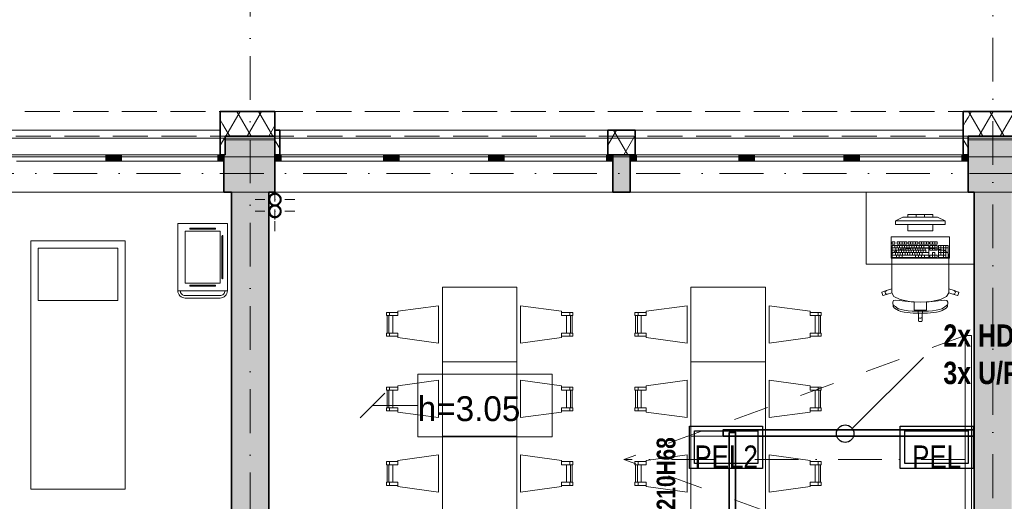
# Model space of a CAD drawing. Header units: millimetres. Extents: x 82175 to 237000, y 24756 to 471700.
# Tile 11 of 256: x 99455 to 107382, y 102371 to 106247. Entities that reach past the tile are written whole.
import ezdxf
from ezdxf.lldxf.tags import DXFTag

# ---------------------------------------------------------------- set-up
doc = ezdxf.new("R2010")
doc.units = ezdxf.units.MM
for name, pattern in [('Krawędzie ukryte', [3.912222, 2.822222, -1.09]), ('Kropki i Kreski', [6.702778, 3.527778, -1.763889, 0, -1.411111]), ('Przerywana', [5.644444, 2.822222, -2.822222])]:
    doc.linetypes.add(name, pattern=pattern)
for name, color, linetype, lineweight in [('!! kanał podpoaraperowy z gniazdami', 6, 'Continuous', 35), ('#_EL - opis', 7, 'Continuous', 20), ('\xa0♦EL - Gniazda', 1, 'Continuous', 35), ('\xa0♦IT - HDMI', 1, 'Continuous', 35), ('\xa0♦IT - opis', 3, 'SOLID', 30)]:
    doc.layers.add(name, color=color, linetype=linetype, lineweight=lineweight)
for name, color, linetype in [('#EL - Teletechnika', 3, 'Continuous'), ('- A - ocieplenie', 8, 'Continuous'), ('2D - Ogólne', 8, 'Continuous'), ('Konstrukcja - Siatka mod', 8, 'Continuous'), ('Konstrukcja - Stropy', 8, 'Continuous'), ('Konstrukcja - Ściany nośne wew..P', 8, 'Continuous'), ('Konstrukcja - Ściany zewnętrzne', 8, 'Continuous'), ('Okna Archicada', 8, 'Continuous'), ('Opisy - Etykiety', 8, 'Continuous'), ('PIONY INST', 8, 'Continuous'), ('Wnętrze - Umeblowanie', 8, 'Continuous')]:
    doc.layers.add(name, color=color, linetype=linetype)
doc.styles.add('OP_100', font='ARIALN.TTF', dxfattribs={"width": 0.8, "height": 20})
doc.styles.get("Standard").update_dxf_attribs({"font": 'arial.ttf'})
doc.styles.add('STYL_AUTOMATYCZNY_5', font='txt')
tags = doc.linetypes.add('SOLID', pattern=[10, 10, 0]).pattern_tags.tags
tags[6:7] = [DXFTag(74, 4), DXFTag(75, 0), DXFTag(340, '0'), DXFTag(46, 0.0), DXFTag(50, 0.0), DXFTag(44, 0.0), DXFTag(45, 0.0)]
tags[4:5] = [DXFTag(74, 4), DXFTag(75, 0), DXFTag(340, '0'), DXFTag(46, 0.0), DXFTag(50, 0.0), DXFTag(44, 0.0), DXFTag(45, 0.0)]
pattern_1 = [(60, (-135208.59, 381186.62), (-129.90381, 75), []), (120, (-135208.59, 381186.62), (129.90381, 75), [])]

# ---------------------------------------------------------------- blocks, each defined once
blk = doc.blocks.new('PEl 2')
at = {"layer": '#EL - Teletechnika', "color": 1, "lineweight": 30}
blk.add_lwpolyline([(53978.4, 11970.9), (53390.4, 11970.9), (53390.4, 12311.9), (53978.4, 12311.9)], close=True, dxfattribs=at)
at = {"layer": '#EL - Teletechnika', "color": 7, "lineweight": 30}
blk.add_lwpolyline([(53939, 12010.2), (53429.7, 12010.2), (53429.7, 12272.5), (53939, 12272.5)], close=True, dxfattribs=at)
at = {"layer": '#EL - Teletechnika', "color": 1, "insert": (53684.4, 12064.5), "char_height": 20.791, "attachment_point": 5, "line_spacing_factor": 0.4}
blk.add_mtext('\\fArial Narrow|b0|i0;{\\H8.7679950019x;\\A1;PEL}\\A1;\\fTahoma|b1|i0|c238;\\P', dxfattribs=at)
blk = doc.blocks.new('dws')
at = {"layer": '#EL - Teletechnika', "color": 1, "lineweight": 30}
blk.add_lwpolyline([(294, 0), (-294, 0), (-294, 341), (294, 341)], close=True, dxfattribs=at)
at = {"layer": '#EL - Teletechnika', "color": 7, "lineweight": 30}
blk.add_lwpolyline([(254.6, 39.3), (-254.6, 39.3), (-254.6, 301.7), (254.6, 301.7)], close=True, dxfattribs=at)
at = {"layer": '#EL - Teletechnika', "color": 1, "insert": (0, 93.7), "char_height": 20.791, "attachment_point": 5, "line_spacing_factor": 0.4}
blk.add_mtext('\\fArial Narrow|b0|i0;{\\H8.7679950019x;\\A1;PEL2}\\A1;\\fTahoma|b1|i0|c238;\\P', dxfattribs=at)

msp = doc.modelspace()

# ---------------------------------------------------------------- hatches: boundary and pattern name
at = {"layer": '- A - ocieplenie', "linetype": 'Continuous', "lineweight": 13}
h = msp.add_hatch(dxfattribs=at)
h.set_pattern_fill('Izolacja_miękka_0006', color=8, style=0, pattern_type=2)
h.set_pattern_definition(pattern_1)
h.paths.add_polyline_path([(101070, 105358.9), (101100, 105358.9), (101070, 105508.9)])
h = msp.add_hatch(dxfattribs=at)
h.set_pattern_fill('Izolacja_miękka_0006', color=8, style=0, pattern_type=2)
h.set_pattern_definition(pattern_1)
h.paths.add_polyline_path([(101070, 105508.9), (101110, 105308.9), (101110, 105508.9)])
h = msp.add_hatch(dxfattribs=at)
h.set_pattern_fill('Izolacja_miękka_0006', color=8, style=0, pattern_type=2)
h.set_pattern_definition(pattern_1)
h.paths.add_polyline_path([(101110, 105308.9), (101510, 105308.9), (101510, 105508.9), (101110, 105508.9)])
h = msp.add_hatch(dxfattribs=at)
h.set_pattern_fill('Izolacja_miękka_0006', color=8, style=0, pattern_type=2)
h.set_pattern_definition(pattern_1)
h.paths.add_polyline_path([(107050, 105358.9), (107080, 105358.9), (107050, 105508.9)])
h = msp.add_hatch(dxfattribs=at)
h.set_pattern_fill('Izolacja_miękka_0006', color=8, style=0, pattern_type=2)
h.set_pattern_definition(pattern_1)
h.paths.add_polyline_path([(107050, 105508.9), (107090, 105308.9), (107090, 105508.9)])
h = msp.add_hatch(dxfattribs=at)
h.set_pattern_fill('Izolacja_miękka_0006', color=8, style=0, pattern_type=2)
h.set_pattern_definition(pattern_1)
h.paths.add_polyline_path([(107490, 105508.9), (107090, 105508.9), (107090, 105308.9), (107490, 105308.9)])
h = msp.add_hatch(dxfattribs=at)
h.set_pattern_fill('Izolacja_miękka_0006', color=8, style=0, pattern_type=2)
h.set_pattern_definition(pattern_1)
h.paths.add_polyline_path([(101070, 105358.9), (101110, 105158.9), (101110, 105308.9), (101100, 105358.9)])
h = msp.add_hatch(dxfattribs=at)
h.set_pattern_fill('Izolacja_miękka_0006', color=8, style=0, pattern_type=2)
h.set_pattern_definition(pattern_1)
h.paths.add_polyline_path([(101070, 105158.9), (101110, 105158.9), (101070, 105358.9)])
h = msp.add_hatch(dxfattribs=at)
h.set_pattern_fill('Izolacja_miękka_0006', color=8, style=0, pattern_type=2)
h.set_pattern_definition(pattern_1)
h.paths.add_polyline_path([(101510, 105158.9), (101550, 105158.9), (101550, 105358.9), (101510, 105358.9)])
h = msp.add_hatch(dxfattribs=at)
h.set_pattern_fill('Izolacja_miękka_0006', color=8, style=0, pattern_type=2)
h.set_pattern_definition(pattern_1)
h.paths.add_polyline_path([(104190, 105358.9), (104190, 105158.9), (104410, 105158.9), (104410, 105358.9)])
h = msp.add_hatch(dxfattribs=at)
h.set_pattern_fill('Izolacja_miękka_0006', color=8, style=0, pattern_type=2)
h.set_pattern_definition(pattern_1)
h.paths.add_polyline_path([(107050, 105358.9), (107090, 105158.9), (107090, 105308.9), (107080, 105358.9)])
h = msp.add_hatch(dxfattribs=at)
h.set_pattern_fill('Izolacja_miękka_0006', color=8, style=0, pattern_type=2)
h.set_pattern_definition(pattern_1)
h.paths.add_polyline_path([(107050, 105158.9), (107090, 105158.9), (107050, 105358.9)])
at = {"layer": 'Konstrukcja - Ściany nośne wew..P', "linetype": 'Continuous', "lineweight": 13}
for points in [[(101160, 104858.9), (101160, 100765.7), (101460, 100765.7), (101460, 104858.9)], [(107140, 104858.9), (107140, 101924.9), (107440, 101924.9), (107440, 104858.9)]]:
    msp.add_hatch(color=8, dxfattribs=at).paths.add_polyline_path(points)
at = {"layer": 'Konstrukcja - Ściany zewnętrzne', "linetype": 'Continuous', "lineweight": 13}
for points in [[(101110, 105278.9), (101110, 105158.9), (101510, 105158.9), (101510, 105278.9)], [(107090, 105278.9), (107090, 105158.9), (107490, 105158.9), (107490, 105278.9)], [(101100, 105158.9), (101100, 104858.9), (101510, 104858.9), (101510, 105158.9)], [(104230, 105158.9), (104230, 104858.9), (104370, 104858.9), (104370, 105158.9)], [(107090, 105158.9), (107090, 104858.9), (107475, 104858.9), (107475, 105158.9)]]:
    msp.add_hatch(color=8, dxfattribs=at).paths.add_polyline_path(points)
at = {"layer": 'Okna Archicada', "linetype": 'Continuous', "lineweight": 13}
for points in [[(100225, 105158.9), (100150, 105158.9), (100150, 105108.9), (100225, 105108.9)], [(100225, 105108.9), (100275, 105108.9), (100275, 105158.9), (100225, 105158.9)], [(101100, 105158.9), (101050, 105158.9), (101050, 105108.9), (101100, 105108.9)], [(101510, 105108.9), (101560, 105108.9), (101560, 105158.9), (101510, 105158.9)], [(102435, 105158.9), (102385, 105158.9), (102385, 105108.9), (102435, 105108.9)], [(102435, 105108.9), (102510, 105108.9), (102510, 105158.9), (102435, 105158.9)], [(103305, 105158.9), (103230, 105158.9), (103230, 105108.9), (103305, 105108.9)], [(103305, 105108.9), (103355, 105108.9), (103355, 105158.9), (103305, 105158.9)], [(104230, 105158.9), (104180, 105158.9), (104180, 105108.9), (104230, 105108.9)], [(104370, 105108.9), (104420, 105108.9), (104420, 105158.9), (104370, 105158.9)], [(105295, 105158.9), (105245, 105158.9), (105245, 105108.9), (105295, 105108.9)], [(105295, 105108.9), (105370, 105108.9), (105370, 105158.9), (105295, 105158.9)], [(106165, 105158.9), (106090, 105158.9), (106090, 105108.9), (106165, 105108.9)], [(106165, 105108.9), (106215, 105108.9), (106215, 105158.9), (106165, 105158.9)], [(107090, 105158.9), (107040, 105158.9), (107040, 105108.9), (107090, 105108.9)]]:
    msp.add_hatch(color=8, dxfattribs=at).paths.add_polyline_path(points)
at = {"layer": 'PIONY INST', "linetype": 'Continuous', "lineweight": 13}
h = msp.add_hatch(color=8, dxfattribs=at)
h.paths.add_polyline_path([(101460, 104799.6, 0.414214), (101510, 104749.6, 0.414214), (101560, 104799.6, 0.414214), (101510, 104849.6, 0.414214)])
h.paths.add_polyline_path([(101510, 104754.6, -1), (101510, 104844.6, -1)], flags=0)
h = msp.add_hatch(color=8, dxfattribs=at)
h.paths.add_polyline_path([(101460, 104704.6, 0.414214), (101510, 104654.6, 0.414214), (101560, 104704.6, 0.414214), (101510, 104754.6, 0.414214)])
h.paths.add_polyline_path([(101510, 104659.6, -1), (101510, 104749.6, -1)], flags=0)

# ---------------------------------------------------------------- linework, layer by layer
at = {"layer": '!! kanał podpoaraperowy z gniazdami'}
for points in [[(107139.2, 102945.5), (105118, 102945.5), (105118, 102895.5), (107139.2, 102895.5)], [(105168, 102925.9), (105168, 99895.5), (105218, 99895.5), (105218, 102925.9)]]:
    msp.add_lwpolyline(points, close=True, dxfattribs=at)
at = {"layer": '- A - ocieplenie', "color": 8, "linetype": 'Continuous', "lineweight": 35, "ltscale": 100}
for p, q in [((101070, 105208.9), (101070, 105358.9)), ((101550, 105358.9), (101550, 105308.9)), ((104190, 105358.9), (104190, 105308.9)), ((104410, 105358.9), (104410, 105308.9)), ((107050, 105358.9), (107050, 105308.9)), ((101550, 105308.9), (101550, 105158.9)), ((104190, 105308.9), (104190, 105158.9)), ((104410, 105308.9), (104410, 105158.9)), ((107050, 105308.9), (107050, 105158.9)), ((101070, 105158.9), (101070, 105208.9))]:
    msp.add_line(p, q, dxfattribs=at)
at = {"layer": '- A - ocieplenie', "color": 8, "linetype": 'Krawędzie ukryte', "lineweight": 20, "ltscale": 100, "flags": 128}
for points in [[(122860, 105508.9), (95120, 105508.9)], [(95120, 105308.9), (113109.7, 105308.9)]]:
    msp.add_lwpolyline(points, dxfattribs=at)
at = {"layer": '- A - ocieplenie', "color": 8, "linetype": 'Continuous', "lineweight": 35, "ltscale": 100, "flags": 128}
for points in [[(101070, 105508.9), (101070, 105358.9)], [(101510, 105508.9), (101070, 105508.9)], [(101510, 105308.9), (101510, 105508.9)], [(107050, 105508.9), (107050, 105358.9)], [(107530, 105508.9), (107050, 105508.9)], [(101550, 105358.9), (101510, 105358.9)], [(101510, 105358.9), (101510, 105158.9)], [(104410, 105358.9), (104190, 105358.9)], [(101110, 105158.9), (101110, 105308.9)], [(101110, 105308.9), (101510, 105308.9)], [(107090, 105158.9), (107090, 105308.9)], [(107090, 105308.9), (107490, 105308.9)], [(101070, 105158.9), (101110, 105158.9)], [(101510, 105158.9), (101550, 105158.9)], [(104190, 105158.9), (104410, 105158.9)], [(107050, 105158.9), (107090, 105158.9)]]:
    msp.add_lwpolyline(points, dxfattribs=at)
at = {"layer": '2D - Ogólne', "color": 8, "linetype": 'Przerywana', "lineweight": 15, "ltscale": 100}
for p in [(107066.4, 103706.4), (107066.4, 101706.4)]:
    msp.add_line(p, (104318.9, 102706.4), dxfattribs=at)
at = {"layer": '2D - Ogólne', "color": 8, "linetype": 'Kropki i Kreski', "lineweight": 15, "ltscale": 100}
msp.add_line((107066.2, 102706.4), (104318.9, 102706.4), dxfattribs=at)
at = {"layer": 'Konstrukcja - Siatka mod', "color": 8, "linetype": 'Kropki i Kreski', "lineweight": 13, "ltscale": 100}
for p, q in [((101310, 107964.8), (101310, 91000)), ((107290, 91000), (107290, 107964.8)), ((93022.5, 105008.9), (122467, 105008.9))]:
    msp.add_line(p, q, dxfattribs=at)
at = {"layer": 'Konstrukcja - Stropy', "color": 8, "linetype": 'Continuous', "lineweight": 13, "ltscale": 100, "flags": 128}
msp.add_lwpolyline([(107140, 97428.9), (110440, 97428.9), (110440, 92404.9), (122460, 92378.9), (122510, 104858.9), (95470, 104858.9), (95470, 92228.9), (107140, 92228.9)], close=True, dxfattribs=at)
at = {"layer": 'Konstrukcja - Ściany nośne wew..P', "color": 8, "linetype": 'Continuous', "lineweight": 35, "ltscale": 100, "flags": 128}
for points in [[(101160, 104858.9), (101160, 100765.7)], [(101460, 100765.7), (101460, 104858.9)], [(107140, 104858.9), (107140, 101924.9)]]:
    msp.add_lwpolyline(points, dxfattribs=at)
at = {"layer": 'Konstrukcja - Ściany zewnętrzne', "color": 8, "linetype": 'Continuous', "lineweight": 35, "ltscale": 100}
for p, q in [((101100, 105158.9), (101100, 105108.9)), ((101100, 105108.9), (101100, 104858.9)), ((101510, 105158.9), (101510, 105108.9)), ((101510, 105108.9), (101510, 104858.9)), ((104230, 105158.9), (104230, 105108.9)), ((104230, 105108.9), (104230, 104858.9)), ((104370, 105158.9), (104370, 105108.9)), ((104370, 105108.9), (104370, 104858.9)), ((107090, 105158.9), (107090, 105108.9)), ((107090, 105108.9), (107090, 104858.9))]:
    msp.add_line(p, q, dxfattribs=at)
at = {"layer": 'Konstrukcja - Ściany zewnętrzne', "color": 8, "linetype": 'Continuous', "lineweight": 13, "ltscale": 100, "flags": 128}
msp.add_lwpolyline([(95320, 105293.9), (95320, 105143.9), (122280, 105143.9), (122280, 105293.9)], close=True, dxfattribs=at)
for points in [[(101510, 105158.9), (101510, 105278.9), (101110, 105278.9), (101110, 105158.9)], [(107490, 105158.9), (107490, 105278.9), (107090, 105278.9), (107090, 105158.9)]]:
    msp.add_lwpolyline(points, dxfattribs=at)
at = {"layer": 'Konstrukcja - Ściany zewnętrzne', "color": 8, "linetype": 'Continuous', "lineweight": 35, "ltscale": 100, "flags": 128}
for points in [[(101110, 105158.9), (101100, 105158.9)], [(104370, 105158.9), (104230, 105158.9)], [(101100, 104858.9), (101160, 104858.9)], [(101460, 104858.9), (101510, 104858.9)], [(104230, 104858.9), (104370, 104858.9)], [(107090, 104858.9), (107140, 104858.9)]]:
    msp.add_lwpolyline(points, dxfattribs=at)
at = {"layer": 'Okna Archicada', "color": 8, "linetype": 'Continuous', "lineweight": 13, "ltscale": 100}
for p, q in [((101070, 105358.9), (98510, 105358.9)), ((101550, 105358.9), (104190, 105358.9)), ((104410, 105358.9), (107050, 105358.9)), ((98480, 105158.9), (101100, 105158.9)), ((101070, 105158.9), (98510, 105158.9)), ((100150, 105158.9), (99430, 105158.9)), ((99430, 105108.9), (100150, 105108.9)), ((100225, 105158.9), (100150, 105158.9)), ((100150, 105158.9), (100150, 105108.9)), ((100150, 105108.9), (100225, 105108.9)), ((100275, 105158.9), (100225, 105158.9)), ((100225, 105108.9), (100275, 105108.9)), ((100275, 105108.9), (100275, 105158.9)), ((101050, 105158.9), (100275, 105158.9)), ((100275, 105108.9), (101050, 105108.9)), ((101100, 105158.9), (101050, 105158.9)), ((101050, 105158.9), (101050, 105108.9)), ((101050, 105108.9), (101100, 105108.9)), ((101510, 105158.9), (104230, 105158.9)), ((101560, 105158.9), (101510, 105158.9)), ((101510, 105108.9), (101560, 105108.9)), ((101550, 105158.9), (104190, 105158.9)), ((101560, 105108.9), (101560, 105158.9)), ((102385, 105158.9), (101560, 105158.9)), ((101560, 105108.9), (102385, 105108.9)), ((102435, 105158.9), (102385, 105158.9)), ((102385, 105158.9), (102385, 105108.9)), ((102385, 105108.9), (102435, 105108.9)), ((102510, 105158.9), (102435, 105158.9)), ((102435, 105108.9), (102510, 105108.9)), ((102510, 105108.9), (102510, 105158.9)), ((103230, 105158.9), (102510, 105158.9)), ((102510, 105108.9), (103230, 105108.9)), ((103305, 105158.9), (103230, 105158.9)), ((103230, 105158.9), (103230, 105108.9)), ((103230, 105108.9), (103305, 105108.9)), ((103355, 105158.9), (103305, 105158.9)), ((103305, 105108.9), (103355, 105108.9)), ((103355, 105108.9), (103355, 105158.9)), ((104180, 105158.9), (103355, 105158.9)), ((103355, 105108.9), (104180, 105108.9)), ((104230, 105158.9), (104180, 105158.9)), ((104180, 105158.9), (104180, 105108.9)), ((104180, 105108.9), (104230, 105108.9)), ((104370, 105158.9), (107090, 105158.9)), ((104420, 105158.9), (104370, 105158.9)), ((104370, 105108.9), (104420, 105108.9)), ((104410, 105158.9), (107050, 105158.9)), ((104420, 105108.9), (104420, 105158.9)), ((105245, 105158.9), (104420, 105158.9)), ((104420, 105108.9), (105245, 105108.9)), ((105295, 105158.9), (105245, 105158.9)), ((105245, 105158.9), (105245, 105108.9)), ((105245, 105108.9), (105295, 105108.9)), ((105370, 105158.9), (105295, 105158.9)), ((105295, 105108.9), (105370, 105108.9)), ((105370, 105108.9), (105370, 105158.9)), ((106090, 105158.9), (105370, 105158.9)), ((105370, 105108.9), (106090, 105108.9)), ((106165, 105158.9), (106090, 105158.9)), ((106090, 105158.9), (106090, 105108.9)), ((106090, 105108.9), (106165, 105108.9)), ((106215, 105158.9), (106165, 105158.9)), ((106165, 105108.9), (106215, 105108.9)), ((106215, 105108.9), (106215, 105158.9)), ((107040, 105158.9), (106215, 105158.9)), ((106215, 105108.9), (107040, 105108.9)), ((107090, 105158.9), (107040, 105158.9)), ((107040, 105158.9), (107040, 105108.9)), ((107040, 105108.9), (107090, 105108.9)), ((98480, 104858.9), (101100, 104858.9)), ((101510, 104858.9), (104230, 104858.9)), ((104370, 104858.9), (107090, 104858.9))]:
    msp.add_line(p, q, dxfattribs=at)
at = {"layer": 'Okna Archicada', "color": 8, "linetype": 'Continuous', "lineweight": 35, "ltscale": 100}
for p, q in [((101070, 105208.9), (101070, 105358.9)), ((101550, 105358.9), (101550, 105308.9)), ((104190, 105358.9), (104190, 105308.9)), ((104410, 105358.9), (104410, 105308.9)), ((107050, 105358.9), (107050, 105308.9)), ((101550, 105308.9), (101550, 105158.9)), ((104190, 105308.9), (104190, 105158.9)), ((104410, 105308.9), (104410, 105158.9)), ((107050, 105308.9), (107050, 105158.9)), ((101070, 105158.9), (101070, 105208.9)), ((101100, 105158.9), (101100, 105108.9)), ((101100, 105158.9), (101100, 105108.9)), ((101100, 105108.9), (101100, 104858.9)), ((101510, 105158.9), (101510, 105108.9)), ((101510, 105158.9), (101510, 105108.9)), ((101510, 105108.9), (101510, 104858.9)), ((104230, 105158.9), (104230, 105108.9)), ((104230, 105158.9), (104230, 105108.9)), ((104230, 105108.9), (104230, 104858.9)), ((104370, 105158.9), (104370, 105108.9)), ((104370, 105158.9), (104370, 105108.9)), ((104370, 105108.9), (104370, 104858.9)), ((107090, 105158.9), (107090, 105108.9)), ((107090, 105158.9), (107090, 105108.9)), ((107090, 105108.9), (107090, 104858.9))]:
    msp.add_line(p, q, dxfattribs=at)
at = {"layer": 'Opisy - Etykiety', "color": 8, "linetype": 'Continuous', "lineweight": 13, "ltscale": 100}
for p, q in [((103741.8, 103395.3), (102660, 103395.3)), ((102660, 103395.3), (102660, 102889.3)), ((103741.8, 102889.3), (103741.8, 103395.3)), ((102395.9, 103242.3), (102195.9, 103042.3)), ((102295.9, 103142.3), (102660, 103142.3)), ((102660, 102889.3), (103741.8, 102889.3))]:
    msp.add_line(p, q, dxfattribs=at)
at = {"layer": 'PIONY INST', "color": 8, "linetype": 'Continuous', "lineweight": 0, "ltscale": 100}
for p, q in [((101510, 104879.6), (101510, 104959.6)), ((101430, 104799.6), (101350, 104799.6)), ((101510, 104784.6), (101510, 104864.6)), ((101590, 104799.6), (101670, 104799.6)), ((101510, 104719.6), (101510, 104639.6)), ((101430, 104704.6), (101350, 104704.6)), ((101590, 104704.6), (101670, 104704.6)), ((101510, 104624.6), (101510, 104544.6))]:
    msp.add_line(p, q, dxfattribs=at)
at = {"layer": 'PIONY INST', "color": 8, "linetype": 'Continuous', "lineweight": 25, "ltscale": 100, "flags": 128}
for points in [[(101460, 104799.6, 0.414214), (101510, 104749.6, 0.414214), (101560, 104799.6, 0.414214), (101510, 104849.6, 0.414214)], [(101460, 104704.6, 0.414214), (101510, 104654.6, 0.414214), (101560, 104704.6, 0.414214), (101510, 104754.6, 0.414214)]]:
    msp.add_lwpolyline(points, format="xyb", close=True, dxfattribs=at)
at = {"layer": 'PIONY INST', "color": 8, "linetype": 'Continuous', "lineweight": 35, "ltscale": 100, "flags": 128}
for points in [[(101510, 104754.6, -1), (101510, 104844.6, -1)], [(101510, 104659.6, -1), (101510, 104749.6, -1)]]:
    msp.add_lwpolyline(points, format="xyb", close=True, dxfattribs=at)
at = {"layer": 'PIONY INST', "color": 8, "linetype": 'Continuous', "lineweight": 0, "ltscale": 100}
for p in [(101510, 104799.6), (101510, 104704.6)]:
    msp.add_point(p, dxfattribs=at)
at = {"layer": 'Wnętrze - Umeblowanie', "color": 8, "linetype": 'Continuous', "lineweight": 13, "ltscale": 100}
for p, q in [((106505.1, 104628.7), (106565.1, 104658.7)), ((106905.1, 104628.7), (106505.1, 104628.7)), ((106505.1, 104628.7), (106505.1, 104598.7)), ((106565.1, 104658.7), (106845.1, 104658.7)), ((106805.1, 104678.7), (106605.1, 104678.7)), ((106605.1, 104678.7), (106605.1, 104658.7)), ((106605.1, 104658.7), (106805.1, 104658.7)), ((106671.8, 104658.7), (106671.8, 104678.7)), ((106738.4, 104658.7), (106738.4, 104678.7)), ((106805.1, 104658.7), (106805.1, 104678.7)), ((106905.1, 104628.7), (106845.1, 104658.7)), ((106905.1, 104598.7), (106905.1, 104628.7)), ((106505.1, 104598.7), (106905.1, 104598.7)), ((106805.1, 104598.7), (106605.1, 104598.7)), ((106605.1, 104598.7), (106605.1, 104548.7)), ((106805.1, 104548.7), (106805.1, 104598.7)), ((106605.1, 104548.7), (106805.1, 104548.7)), ((106499.5, 104459.6), (106479.9, 104459.6)), ((106479.9, 104459.6), (106479.9, 104440.2)), ((106479.9, 104440.2), (106499.5, 104440.2)), ((106773.6, 104430.5), (106479.9, 104430.5)), ((106479.9, 104430.5), (106479.9, 104333.5)), ((106479.9, 104411.1), (106773.6, 104411.1)), ((106479.9, 104391.7), (106749.1, 104391.7)), ((106499.5, 104440.2), (106499.5, 104459.6)), ((106499.5, 104411.1), (106499.5, 104430.5)), ((106509.3, 104391.7), (106509.3, 104411.1)), ((106555.2, 104399.5), (106509.3, 104388.8)), ((106514.1, 104372.3), (106514.1, 104391.7)), ((106597.4, 104459.6), (106519, 104459.6)), ((106519, 104459.6), (106519, 104440.2)), ((106519, 104440.2), (106597.4, 104440.2)), ((106519, 104411.1), (106519, 104430.5)), ((106528.8, 104391.7), (106528.8, 104411.1)), ((106533.7, 104372.3), (106533.7, 104391.7)), ((106538.6, 104440.2), (106538.6, 104459.6)), ((106538.6, 104411.1), (106538.6, 104430.5)), ((106548.4, 104391.7), (106548.4, 104411.1)), ((106553.3, 104372.3), (106553.3, 104391.7)), ((106624, 104406.7), (106555.2, 104399.5)), ((106558.2, 104440.2), (106558.2, 104459.6)), ((106558.2, 104411.1), (106558.2, 104430.5)), ((106568, 104391.7), (106568, 104411.1)), ((106572.9, 104372.3), (106572.9, 104391.7)), ((106577.8, 104440.2), (106577.8, 104459.6)), ((106577.8, 104411.1), (106577.8, 104430.5)), ((106587.6, 104391.7), (106587.6, 104411.1)), ((106592.5, 104372.3), (106592.5, 104391.7)), ((106597.4, 104440.2), (106597.4, 104459.6)), ((106597.4, 104411.1), (106597.4, 104430.5)), ((106685.5, 104459.6), (106607.2, 104459.6)), ((106607.2, 104459.6), (106607.2, 104440.2)), ((106607.2, 104440.2), (106685.5, 104440.2)), ((106607.2, 104391.7), (106607.2, 104411.1)), ((106612.1, 104372.3), (106612.1, 104391.7)), ((106617, 104411.1), (106617, 104430.5)), ((106625.1, 104406.8), (106624, 104406.7)), ((106705.1, 104409.2), (106625.1, 104406.8)), ((106626.8, 104440.2), (106626.8, 104459.6)), ((106626.8, 104391.7), (106626.8, 104411.1)), ((106631.6, 104372.3), (106631.6, 104391.7)), ((106636.5, 104411.1), (106636.5, 104430.5)), ((106646.3, 104440.2), (106646.3, 104459.6)), ((106646.3, 104391.7), (106646.3, 104411.1)), ((106651.2, 104372.3), (106651.2, 104391.7)), ((106656.1, 104411.1), (106656.1, 104430.5)), ((106665.9, 104440.2), (106665.9, 104459.6)), ((106665.9, 104391.7), (106665.9, 104411.1)), ((106670.8, 104372.3), (106670.8, 104391.7)), ((106675.7, 104411.1), (106675.7, 104430.5)), ((106685.5, 104440.2), (106685.5, 104459.6)), ((106685.5, 104391.7), (106685.5, 104411.1)), ((106690.4, 104372.3), (106690.4, 104391.7)), ((106773.6, 104459.6), (106695.3, 104459.6)), ((106695.3, 104459.6), (106695.3, 104440.2)), ((106695.3, 104440.2), (106773.6, 104440.2)), ((106695.3, 104411.1), (106695.3, 104430.5)), ((106705.1, 104391.7), (106705.1, 104411.1)), ((106705.1, 104409.2), (106785.1, 104406.8)), ((106710, 104372.3), (106710, 104391.7)), ((106714.9, 104440.2), (106714.9, 104459.6)), ((106714.9, 104411.1), (106714.9, 104430.5)), ((106724.7, 104391.7), (106724.7, 104411.1)), ((106729.6, 104372.3), (106729.6, 104391.7)), ((106734.5, 104440.2), (106734.5, 104459.6)), ((106734.5, 104411.1), (106734.5, 104430.5)), ((106744.3, 104391.7), (106744.3, 104411.1)), ((106749.1, 104372.3), (106749.1, 104391.7)), ((106754, 104440.2), (106754, 104459.6)), ((106773.6, 104440.2), (106773.6, 104459.6)), ((106773.6, 104333.5), (106773.6, 104430.5)), ((106842.2, 104459.6), (106783.4, 104459.6)), ((106783.4, 104459.6), (106783.4, 104440.2)), ((106783.4, 104440.2), (106842.2, 104440.2)), ((106842.2, 104430.5), (106783.4, 104430.5)), ((106783.4, 104430.5), (106783.4, 104391.7)), ((106783.4, 104411.1), (106842.2, 104411.1)), ((106783.4, 104391.7), (106842.2, 104391.7)), ((106785.1, 104406.8), (106786.2, 104406.7)), ((106786.2, 104406.7), (106854.9, 104399.5)), ((106803, 104440.2), (106803, 104459.6)), ((106803, 104391.7), (106803, 104430.5)), ((106822.6, 104440.2), (106822.6, 104459.6)), ((106822.6, 104391.7), (106822.6, 104430.5)), ((106842.2, 104440.2), (106842.2, 104459.6)), ((106842.2, 104391.7), (106842.2, 104430.5)), ((106930.3, 104430.5), (106852, 104430.5)), ((106852, 104430.5), (106852, 104333.5)), ((106852, 104411.1), (106930.3, 104411.1)), ((106852, 104391.7), (106910.7, 104391.7)), ((106854.9, 104399.5), (106900.9, 104388.8)), ((106871.5, 104352.9), (106871.5, 104430.5)), ((106891.1, 104333.5), (106891.1, 104430.5)), ((106910.7, 104333.5), (106910.7, 104430.5)), ((106930.3, 104333.5), (106930.3, 104430.5)), ((106480.4, 104366.8), (106475.8, 104358.2)), ((106475.8, 104358.2), (106475.8, 104327.2)), ((106475.8, 104327.2), (106475.8, 104291.1)), ((106479.9, 104372.3), (106773.6, 104372.3)), ((106479.9, 104352.9), (106773.6, 104352.9)), ((106479.9, 104333.5), (106773.6, 104333.5)), ((106507.2, 104388), (106480.4, 104366.8)), ((106504.4, 104352.9), (106504.4, 104372.3)), ((106509.3, 104388.8), (106507.2, 104388)), ((106514.1, 104333.5), (106514.1, 104352.9)), ((106523.9, 104352.9), (106523.9, 104372.3)), ((106536.2, 104333.5), (106536.2, 104352.9)), ((106543.5, 104352.9), (106543.5, 104372.3)), ((106558.2, 104333.5), (106558.2, 104352.9)), ((106563.1, 104352.9), (106563.1, 104372.3)), ((106582.7, 104352.9), (106582.7, 104372.3)), ((106602.3, 104352.9), (106602.3, 104372.3)), ((106621.9, 104352.9), (106621.9, 104372.3)), ((106641.4, 104352.9), (106641.4, 104372.3)), ((106661, 104352.9), (106661, 104372.3)), ((106665.9, 104333.5), (106665.9, 104352.9)), ((106680.6, 104352.9), (106680.6, 104372.3)), ((106690.4, 104333.5), (106690.4, 104352.9)), ((106700.2, 104352.9), (106700.2, 104372.3)), ((106714.9, 104333.5), (106714.9, 104352.9)), ((106719.8, 104352.9), (106719.8, 104372.3)), ((106739.4, 104333.5), (106739.4, 104352.9)), ((106803, 104352.9), (106783.4, 104352.9)), ((106783.4, 104352.9), (106783.4, 104333.5)), ((106783.4, 104333.5), (106842.2, 104333.5)), ((106822.6, 104372.3), (106803, 104372.3)), ((106803, 104372.3), (106803, 104352.9)), ((106803, 104333.5), (106803, 104352.9)), ((106803, 104352.9), (106822.6, 104352.9)), ((106822.6, 104352.9), (106822.6, 104372.3)), ((106842.2, 104352.9), (106822.6, 104352.9)), ((106822.6, 104333.5), (106822.6, 104352.9)), ((106842.2, 104333.5), (106842.2, 104352.9)), ((106852, 104372.3), (106930.3, 104372.3)), ((106852, 104352.9), (106910.7, 104352.9)), ((106852, 104333.5), (106930.3, 104333.5)), ((106900.9, 104388.8), (106903, 104388)), ((106903, 104388), (106929.8, 104366.8)), ((106929.8, 104366.8), (106934.4, 104358.2)), ((106934.4, 104358.2), (106934.4, 104327.2)), ((106934.4, 104327.2), (106934.4, 104291.1)), ((106475.8, 104291.1), (106475.8, 104082)), ((106934.4, 104291.1), (106934.4, 104082)), ((106475.8, 104082), (106432.4, 104066.3)), ((106475.8, 104047.7), (106475.8, 104082)), ((106934.4, 104047.7), (106934.4, 104082)), ((106934.4, 104082), (106977.7, 104066.3)), ((106397, 104054.9), (106395.1, 104051.1)), ((106395.1, 104051.1), (106402.5, 104028.4)), ((106432.4, 104066.3), (106397, 104054.9)), ((106402.5, 104028.4), (106406.4, 104026.4)), ((106406.4, 104026.4), (106441.8, 104037.8)), ((106423.6, 104058.9), (106422.1, 104053.2)), ((106422.1, 104053.2), (106422.7, 104047.4)), ((106422.7, 104047.4), (106425.6, 104042.3)), ((106427.3, 104063.4), (106423.6, 104058.9)), ((106425.6, 104042.3), (106430.2, 104038.7)), ((106432.4, 104066.3), (106427.3, 104063.4)), ((106430.2, 104038.7), (106435.9, 104037.2)), ((106435.9, 104037.2), (106441.8, 104037.8)), ((106441.8, 104037.8), (106475.9, 104047.5)), ((106475.8, 104047.7), (106475.9, 104047.5)), ((106475.9, 104047.5), (106493.3, 104019.7)), ((106493.3, 104019.7), (106543, 103995.9)), ((106543, 103995.9), (106617.3, 103980)), ((106867.2, 103995.9), (106792.8, 103980)), ((106916.9, 104019.7), (106867.2, 103995.9)), ((106934.2, 104047.5), (106916.9, 104019.7)), ((106934.4, 104047.7), (106934.2, 104047.5)), ((106968.4, 104037.8), (106934.2, 104047.5)), ((106974.3, 104037.2), (106968.4, 104037.8)), ((107003.8, 104026.4), (106968.4, 104037.8)), ((106979.9, 104038.7), (106974.3, 104037.2)), ((106977.7, 104066.3), (106982.9, 104063.4)), ((106977.7, 104066.3), (107013.1, 104054.9)), ((106984.5, 104042.3), (106979.9, 104038.7)), ((106982.9, 104063.4), (106986.5, 104058.9)), ((106987.4, 104047.4), (106984.5, 104042.3)), ((106986.5, 104058.9), (106988.1, 104053.2)), ((106988.1, 104053.2), (106987.4, 104047.4)), ((107007.6, 104028.4), (107003.8, 104026.4)), ((107015.1, 104051.1), (107007.6, 104028.4)), ((107013.1, 104054.9), (107015.1, 104051.1)), ((106490.4, 103986.1), (106483.7, 103974.6)), ((106483.7, 103974.6), (106487, 103938.5)), ((106490.1, 103949), (106486.3, 103951.7)), ((106487, 103938.5), (106497.5, 103925.3)), ((106496.3, 103943.9), (106490.1, 103949)), ((106507.6, 103989.2), (106490.4, 103986.1)), ((106505.4, 103937.7), (106496.3, 103943.9)), ((106497.5, 103925.3), (106528.6, 103905.2)), ((106517.1, 103927.7), (106505.4, 103937.7)), ((106536.5, 103986.6), (106507.6, 103989.2)), ((106530.3, 103920), (106517.1, 103927.7)), ((106550.6, 103913.7), (106530.3, 103920)), ((106581.9, 103980.7), (106536.5, 103986.6)), ((106632.8, 103976.1), (106581.9, 103980.7)), ((106617.3, 103980), (106654.8, 103977.6)), ((106705.1, 103973.8), (106632.8, 103976.1)), ((106654.8, 103977.6), (106705.1, 103974.4)), ((106654.8, 103977.6), (106654.8, 103938.9)), ((106654.8, 103938.9), (106654.8, 103909)), ((106755.4, 103977.6), (106705.1, 103974.4)), ((106705.1, 103973.8), (106777.4, 103976.1)), ((106792.8, 103980), (106755.4, 103977.6)), ((106755.4, 103977.6), (106755.4, 103938.9)), ((106755.4, 103938.9), (106755.4, 103909)), ((106777.4, 103976.1), (106828.3, 103980.7)), ((106828.3, 103980.7), (106873.6, 103986.6)), ((106859.6, 103913.7), (106879.9, 103920)), ((106873.6, 103986.6), (106902.5, 103989.2)), ((106879.9, 103920), (106893.1, 103927.7)), ((106912.6, 103925.3), (106881.6, 103905.2)), ((106893.1, 103927.7), (106904.8, 103937.7)), ((106902.5, 103989.2), (106919.8, 103986.1)), ((106904.8, 103937.7), (106913.8, 103943.9)), ((106923.2, 103938.5), (106912.6, 103925.3)), ((106913.8, 103943.9), (106920.1, 103949)), ((106919.8, 103986.1), (106926.5, 103974.6)), ((106920.1, 103949), (106923.9, 103951.7)), ((106926.5, 103974.6), (106923.2, 103938.5)), ((102428.1, 103865.1), (102428.1, 103724.4)), ((102433.1, 103890.1), (102433.1, 103865.1)), ((103883.1, 103890.1), (103883.1, 103865.1)), ((103888.1, 103724.4), (103888.1, 103865.1)), ((104428.1, 103865.1), (104428.1, 103724.4)), ((104433.1, 103890.1), (104433.1, 103865.1)), ((105883.1, 103890.1), (105883.1, 103865.1)), ((105888.1, 103724.4), (105888.1, 103865.1)), ((106528.6, 103905.2), (106548.5, 103898)), ((106548.5, 103898), (106574.4, 103893.2)), ((106576.6, 103908.8), (106550.6, 103913.7)), ((106574.4, 103893.2), (106647.6, 103886.2)), ((106606.5, 103905.1), (106576.6, 103908.8)), ((106639, 103902.5), (106606.5, 103905.1)), ((106672.4, 103901.1), (106639, 103902.5)), ((106647.6, 103886.2), (106705.1, 103884)), ((106654.8, 103909), (106688.2, 103909)), ((106705.1, 103900.6), (106672.4, 103901.1)), ((106688.2, 103909), (106705.1, 103909)), ((106688.2, 103909), (106690, 103859.1)), ((106690, 103859.1), (106691.1, 103853.4)), ((106690, 103859.1), (106690, 103822.2)), ((106691.1, 103853.4), (106694.4, 103848.6)), ((106694.4, 103848.6), (106699.3, 103845.3)), ((106699.3, 103845.3), (106705.1, 103844.2)), ((106722, 103909), (106705.1, 103909)), ((106705.1, 103900.6), (106737.8, 103901.1)), ((106762.6, 103886.2), (106705.1, 103884)), ((106710.9, 103845.3), (106705.1, 103844.2)), ((106715.8, 103848.6), (106710.9, 103845.3)), ((106719, 103853.4), (106715.8, 103848.6)), ((106720.2, 103859.1), (106719, 103853.4)), ((106722, 103909), (106720.2, 103859.1)), ((106720.2, 103859.1), (106720.2, 103822.2)), ((106755.4, 103909), (106722, 103909)), ((106737.8, 103901.1), (106771.2, 103902.5)), ((106835.8, 103893.2), (106762.6, 103886.2)), ((106771.2, 103902.5), (106803.6, 103905.1)), ((106803.6, 103905.1), (106833.6, 103908.8)), ((106833.6, 103908.8), (106859.6, 103913.7)), ((106861.7, 103898), (106835.8, 103893.2)), ((106881.6, 103905.2), (106861.7, 103898)), ((106690, 103822.2), (106693, 103819.2)), ((106693, 103819.2), (106705.1, 103819.2)), ((106717.2, 103819.2), (106705.1, 103819.2)), ((106720.2, 103822.2), (106717.2, 103819.2)), ((102433.1, 103699.4), (102433.1, 103724.4)), ((103883.1, 103699.4), (103883.1, 103724.4)), ((104433.1, 103699.4), (104433.1, 103724.4)), ((105883.1, 103699.4), (105883.1, 103724.4)), ((102433.1, 103290.1), (102433.1, 103265.1)), ((103883.1, 103290.1), (103883.1, 103265.1)), ((104433.1, 103290.1), (104433.1, 103265.1)), ((105883.1, 103290.1), (105883.1, 103265.1)), ((102428.1, 103265.1), (102428.1, 103124.4)), ((103888.1, 103124.4), (103888.1, 103265.1)), ((104428.1, 103265.1), (104428.1, 103124.4)), ((105888.1, 103124.4), (105888.1, 103265.1)), ((102433.1, 103099.4), (102433.1, 103124.4)), ((103883.1, 103099.4), (103883.1, 103124.4)), ((104433.1, 103099.4), (104433.1, 103124.4)), ((105883.1, 103099.4), (105883.1, 103124.4)), ((102428.1, 102665.1), (102428.1, 102524.4)), ((102433.1, 102690.1), (102433.1, 102665.1)), ((103883.1, 102690.1), (103883.1, 102665.1)), ((103888.1, 102524.4), (103888.1, 102665.1)), ((104428.1, 102665.1), (104428.1, 102524.4)), ((104433.1, 102690.1), (104433.1, 102665.1)), ((105883.1, 102690.1), (105883.1, 102665.1)), ((105888.1, 102524.4), (105888.1, 102665.1)), ((102433.1, 102499.4), (102433.1, 102524.4)), ((103883.1, 102499.4), (103883.1, 102524.4)), ((104433.1, 102499.4), (104433.1, 102524.4)), ((105883.1, 102499.4), (105883.1, 102524.4))]:
    msp.add_line(p, q, dxfattribs=at)
at = {"layer": 'Wnętrze - Umeblowanie', "color": 8, "linetype": 'Continuous', "lineweight": 13, "ltscale": 100, "flags": 128}
for points in [[(106270.2, 104858.9), (107140, 104858.9), (107140, 104278.7), (106270.2, 104278.7)], [(100727.9, 104606), (100727.9, 104066), (101127.9, 104066), (101127.9, 104606)], [(100787.9, 104546), (100787.9, 104126), (101067.9, 104126), (101067.9, 104546)], [(106470.1, 104498.7), (106470.1, 104328.7), (106940.1, 104328.7), (106940.1, 104498.7)], [(99545.3, 102468.2), (100305.3, 102468.2), (100305.3, 104468.2), (99545.3, 104468.2)], [(99605.3, 103988.2), (100245.3, 103988.2), (100245.3, 104408.2), (99605.3, 104408.2)], [(102858.1, 104094.7), (103458.1, 104094.7), (103458.1, 103494.7), (102858.1, 103494.7)], [(104858.1, 104094.7), (105458.1, 104094.7), (105458.1, 103494.7), (104858.1, 103494.7)], [(102828.1, 103944.7), (102828.1, 103644.7), (102498.1, 103689.3), (102498.1, 103724.4), (102458.1, 103724.4), (102458.1, 103865.1), (102498.1, 103865.1), (102498.1, 103900.1)], [(103488.1, 103644.7), (103488.1, 103944.7), (103818.1, 103900.1), (103818.1, 103865.1), (103858.1, 103865.1), (103858.1, 103724.4), (103818.1, 103724.4), (103818.1, 103689.3)], [(104828.1, 103944.7), (104828.1, 103644.7), (104498.1, 103689.3), (104498.1, 103724.4), (104458.1, 103724.4), (104458.1, 103865.1), (104498.1, 103865.1), (104498.1, 103900.1)], [(105488.1, 103644.7), (105488.1, 103944.7), (105818.1, 103900.1), (105818.1, 103865.1), (105858.1, 103865.1), (105858.1, 103724.4), (105818.1, 103724.4), (105818.1, 103689.3)], [(102498.1, 103890.1), (102498.1, 103865.1), (102408.1, 103865.1), (102408.1, 103890.1)], [(102458.1, 103865.1), (102458.1, 103724.4), (102413.1, 103724.4), (102413.1, 103865.1)], [(103818.1, 103890.1), (103818.1, 103865.1), (103908.1, 103865.1), (103908.1, 103890.1)], [(103858.1, 103724.4), (103858.1, 103865.1), (103903.1, 103865.1), (103903.1, 103724.4)], [(104498.1, 103890.1), (104498.1, 103865.1), (104408.1, 103865.1), (104408.1, 103890.1)], [(104458.1, 103865.1), (104458.1, 103724.4), (104413.1, 103724.4), (104413.1, 103865.1)], [(105818.1, 103890.1), (105818.1, 103865.1), (105908.1, 103865.1), (105908.1, 103890.1)], [(105858.1, 103724.4), (105858.1, 103865.1), (105903.1, 103865.1), (105903.1, 103724.4)], [(102498.1, 103699.4), (102498.1, 103724.4), (102408.1, 103724.4), (102408.1, 103699.4)], [(103818.1, 103699.4), (103818.1, 103724.4), (103908.1, 103724.4), (103908.1, 103699.4)], [(104498.1, 103699.4), (104498.1, 103724.4), (104408.1, 103724.4), (104408.1, 103699.4)], [(105818.1, 103699.4), (105818.1, 103724.4), (105908.1, 103724.4), (105908.1, 103699.4)], [(107116.4, 103706.4), (107116.4, 101706.4), (107066.4, 101706.4), (107066.4, 103706.4)], [(102858.1, 103494.7), (103458.1, 103494.7), (103458.1, 102894.7), (102858.1, 102894.7)], [(104858.1, 103494.7), (105458.1, 103494.7), (105458.1, 102894.7), (104858.1, 102894.7)], [(102498.1, 103290.1), (102498.1, 103265.1), (102408.1, 103265.1), (102408.1, 103290.1)], [(102828.1, 103344.7), (102828.1, 103044.7), (102498.1, 103089.3), (102498.1, 103124.4), (102458.1, 103124.4), (102458.1, 103265.1), (102498.1, 103265.1), (102498.1, 103300.1)], [(103488.1, 103044.7), (103488.1, 103344.7), (103818.1, 103300.1), (103818.1, 103265.1), (103858.1, 103265.1), (103858.1, 103124.4), (103818.1, 103124.4), (103818.1, 103089.3)], [(103818.1, 103290.1), (103818.1, 103265.1), (103908.1, 103265.1), (103908.1, 103290.1)], [(104498.1, 103290.1), (104498.1, 103265.1), (104408.1, 103265.1), (104408.1, 103290.1)], [(104828.1, 103344.7), (104828.1, 103044.7), (104498.1, 103089.3), (104498.1, 103124.4), (104458.1, 103124.4), (104458.1, 103265.1), (104498.1, 103265.1), (104498.1, 103300.1)], [(105488.1, 103044.7), (105488.1, 103344.7), (105818.1, 103300.1), (105818.1, 103265.1), (105858.1, 103265.1), (105858.1, 103124.4), (105818.1, 103124.4), (105818.1, 103089.3)], [(105818.1, 103290.1), (105818.1, 103265.1), (105908.1, 103265.1), (105908.1, 103290.1)], [(102458.1, 103265.1), (102458.1, 103124.4), (102413.1, 103124.4), (102413.1, 103265.1)], [(103858.1, 103124.4), (103858.1, 103265.1), (103903.1, 103265.1), (103903.1, 103124.4)], [(104458.1, 103265.1), (104458.1, 103124.4), (104413.1, 103124.4), (104413.1, 103265.1)], [(105858.1, 103124.4), (105858.1, 103265.1), (105903.1, 103265.1), (105903.1, 103124.4)], [(102498.1, 103099.4), (102498.1, 103124.4), (102408.1, 103124.4), (102408.1, 103099.4)], [(103818.1, 103099.4), (103818.1, 103124.4), (103908.1, 103124.4), (103908.1, 103099.4)], [(104498.1, 103099.4), (104498.1, 103124.4), (104408.1, 103124.4), (104408.1, 103099.4)], [(105818.1, 103099.4), (105818.1, 103124.4), (105908.1, 103124.4), (105908.1, 103099.4)], [(102858.1, 102894.7), (103458.1, 102894.7), (103458.1, 102294.7), (102858.1, 102294.7)], [(104858.1, 102894.7), (105458.1, 102894.7), (105458.1, 102294.7), (104858.1, 102294.7)], [(102828.1, 102744.7), (102828.1, 102444.7), (102498.1, 102489.3), (102498.1, 102524.4), (102458.1, 102524.4), (102458.1, 102665.1), (102498.1, 102665.1), (102498.1, 102700.1)], [(103488.1, 102444.7), (103488.1, 102744.7), (103818.1, 102700.1), (103818.1, 102665.1), (103858.1, 102665.1), (103858.1, 102524.4), (103818.1, 102524.4), (103818.1, 102489.3)], [(104828.1, 102744.7), (104828.1, 102444.7), (104498.1, 102489.3), (104498.1, 102524.4), (104458.1, 102524.4), (104458.1, 102665.1), (104498.1, 102665.1), (104498.1, 102700.1)], [(105488.1, 102444.7), (105488.1, 102744.7), (105818.1, 102700.1), (105818.1, 102665.1), (105858.1, 102665.1), (105858.1, 102524.4), (105818.1, 102524.4), (105818.1, 102489.3)], [(102498.1, 102690.1), (102498.1, 102665.1), (102408.1, 102665.1), (102408.1, 102690.1)], [(102458.1, 102665.1), (102458.1, 102524.4), (102413.1, 102524.4), (102413.1, 102665.1)], [(103818.1, 102690.1), (103818.1, 102665.1), (103908.1, 102665.1), (103908.1, 102690.1)], [(103858.1, 102524.4), (103858.1, 102665.1), (103903.1, 102665.1), (103903.1, 102524.4)], [(104498.1, 102690.1), (104498.1, 102665.1), (104408.1, 102665.1), (104408.1, 102690.1)], [(104458.1, 102665.1), (104458.1, 102524.4), (104413.1, 102524.4), (104413.1, 102665.1)], [(105818.1, 102690.1), (105818.1, 102665.1), (105908.1, 102665.1), (105908.1, 102690.1)], [(105858.1, 102524.4), (105858.1, 102665.1), (105903.1, 102665.1), (105903.1, 102524.4)], [(102498.1, 102499.4), (102498.1, 102524.4), (102408.1, 102524.4), (102408.1, 102499.4)], [(103818.1, 102499.4), (103818.1, 102524.4), (103908.1, 102524.4), (103908.1, 102499.4)], [(104498.1, 102499.4), (104498.1, 102524.4), (104408.1, 102524.4), (104408.1, 102499.4)], [(105818.1, 102499.4), (105818.1, 102524.4), (105908.1, 102524.4), (105908.1, 102499.4)]]:
    msp.add_lwpolyline(points, close=True, dxfattribs=at)
for points in [[(101027.9, 104562, 1), (101027.9, 104570), (100827.9, 104570, 1), (100827.9, 104562)], [(101091.9, 104166, -1), (101083.9, 104166), (101083.9, 104506, -1), (101091.9, 104506)], [(101027.9, 104110, -1), (101027.9, 104102), (100827.9, 104102, -1), (100827.9, 104110)], [(100727.9, 104066, 0.414214), (100787.9, 104006), (101067.9, 104006, 0.414214), (101127.9, 104066), (101107.9, 104066, -0.414214), (101067.9, 104026), (100787.9, 104026, -0.414214), (100747.9, 104066)]]:
    msp.add_lwpolyline(points, format="xyb", close=True, dxfattribs=at)
at = {"layer": '\xa0♦IT - opis', "color": 7, "linetype": 'Continuous', "lineweight": 0}
msp.add_line((106731.3, 103527.1), (106157.3, 102956.6), dxfattribs=at)
at = {"layer": '\xa0♦IT - opis', "color": 7}
msp.add_circle((106100.6, 102915.5), 70, dxfattribs=at)

# ---------------------------------------------------------------- block references
at = {"layer": '\xa0♦EL - Gniazda'}
msp.add_blockref('dws', (105142, 102635.5), dxfattribs=at)
at = {"layer": '\xa0♦IT - HDMI', "rotation": 360}
msp.add_blockref('PEl 2', (53152.1, 90664.7), dxfattribs=at)

# ---------------------------------------------------------------- texts
at = {"layer": '#_EL - opis', "insert": (104583.3, 100306), "char_height": 150, "width": 13225.251, "attachment_point": 1, "rotation": 90, "style": 'OP_100'}
msp.add_mtext('\\fArial|b1|i0|c238|p34;kanał kablowy metalowy 210H68', dxfattribs=at)
at = {"layer": 'Opisy - Etykiety', "color": 8, "linetype": 'Continuous', "lineweight": 13, "insert": (102660, 103115.1), "char_height": 200.007, "attachment_point": 4, "style": 'STYL_AUTOMATYCZNY_5'}
msp.add_mtext('\\A1;{\\pql;\\fGeneva|b0|i0|c0|p0;\\W1.000000;h=\\fGeneva CE|b0|i0|c0|p0;\\H0.999967x;\\W1.000000;3.05}', dxfattribs=at)
at = {"layer": '\xa0♦IT - opis', "insert": (106890.6, 103794.4), "char_height": 180, "width": 3733.991, "attachment_point": 1, "style": 'OP_100'}
msp.add_mtext('\\C7;\\fArial|b1|i0|c238|p34;2x HDMI CL3\\P3x U/FTP\\P', dxfattribs=at)

doc.saveas('drawing.dxf')
